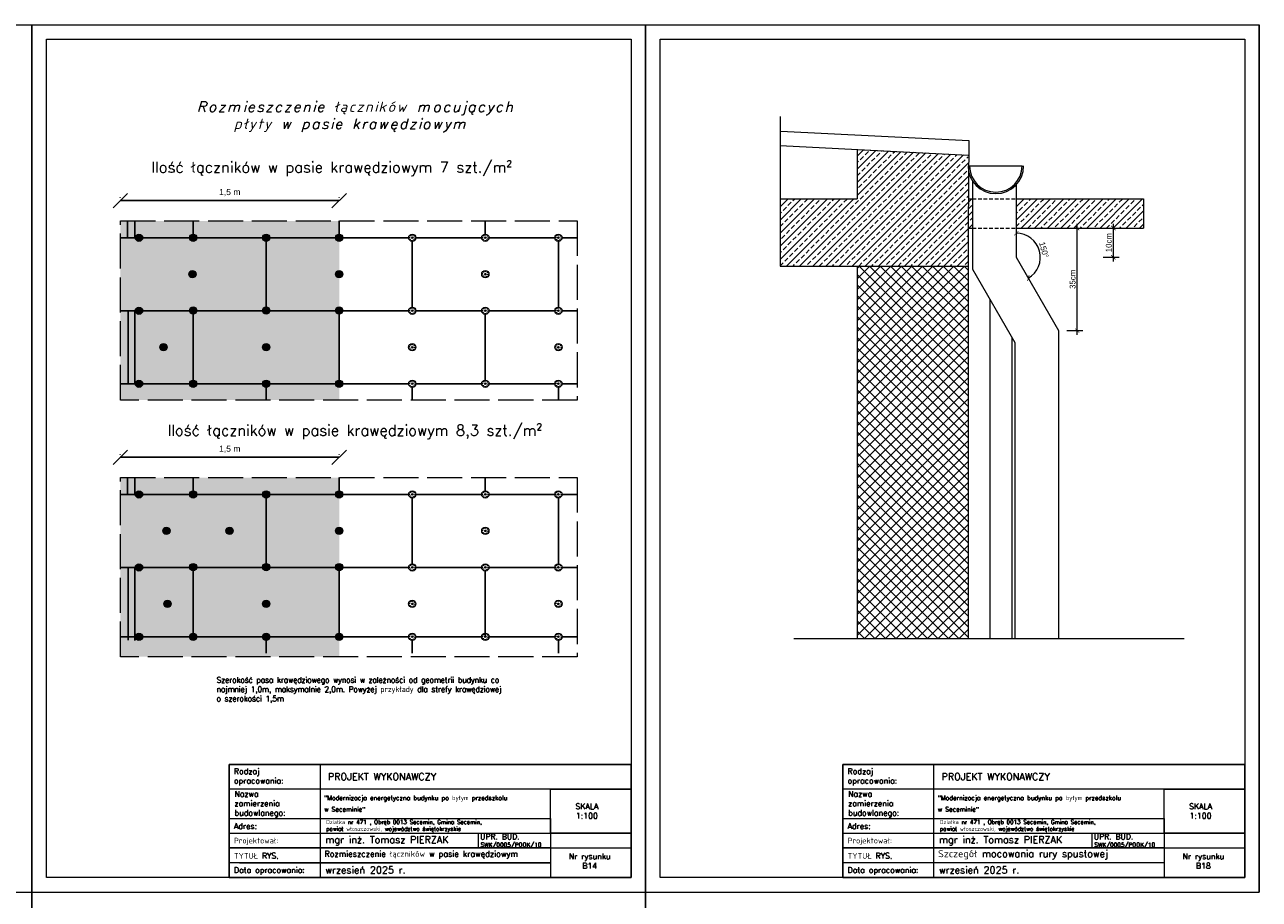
# Model space of a CAD drawing. Header units: millimetres. Extents: x 0 to 152651, y 46550 to 81081.
# Tile 109 of 109: x 148426 to 152651, y 78086 to 81081. Entities that reach past the tile are written whole.
import ezdxf

# ---------------------------------------------------------------- set-up
doc = ezdxf.new("R2010")
doc.units = ezdxf.units.MM
doc.linetypes.add('ACAD_ISO02W100', pattern=[15, 12, -3])
doc.linetypes.add('DASHED', pattern=[19.05, 12.7, -6.35])
for name, color, linetype, lineweight in [('cienka', 3, 'Continuous', 18), ('linia', 100, 'Continuous', 25), ('opisy', 4, 'Continuous', 18), ('przerywa', 100, 'ACAD_ISO02W100', 5)]:
    doc.layers.add(name, color=color, linetype=linetype, lineweight=lineweight)
doc.layers.add('DIMENSIONS', color=7, linetype='Continuous')
doc.styles.add('KASIA', font='romans.shx', dxfattribs={"height": 20})
doc.styles.get("Standard").update_dxf_attribs({"font": 'GOTHIC.TTF'})
doc.styles.add('tekst', font='segoeui.ttf', dxfattribs={"height": 20})
doc.styles.add('Times50', font='times.ttf', dxfattribs={"height": 60})
doc.linetypes.add('BATTING', pattern='A,0.00254,-2.54,[134,ltypeshp.shx,S=2.54,R=0,X=-2.54,Y=0],-5.08,[134,ltypeshp.shx,S=2.54,R=180,X=2.54,Y=0],-2.54', length=10.16254)
doc.dimstyles.new('Skala 20', dxfattribs={"dimtxt": 60, "dimasz": 50, "dimexe": 10, "dimexo": 80, "dimgap": 15, "dimtad": 1, "dimdec": 0, "dimrnd": 0.0095, "dimzin": 1, "dimtxsty": 'Times50', "dimblk": 'OBLIQUE', "dimcen": 50, "dimclrd": 256, "dimclre": 256, "dimclrt": 256, "dimadec": 0, "dimazin": 0, "dimtfac": 1, "dimtdec": 0, "dimtix": 1, "dimtmove": 0, "dimatfit": 3, "dimfxl": 1, "dimlwd": -1, "dimlwe": -1, "dimarcsym": 0})
doc.dimstyles.new('Tomek 10', dxfattribs={"dimtxt": 15, "dimasz": 15, "dimexe": 20, "dimexo": 0.625, "dimgap": 5, "dimtad": 1, "dimdec": 0, "dimtxsty": 'Standard', "dimblk": 'ARCHTICK', "dimcen": 2.5, "dimdle": 15, "dimclrd": 3, "dimclre": 3, "dimadec": 0, "dimazin": 0, "dimtfac": 1, "dimtdec": 0, "dimtmove": 2, "dimatfit": 3, "dimfxl": 35, "dimfxlon": 1, "dimlwd": 18, "dimlwe": 18, "dimarcsym": 0})
pattern_1 = [(45, (82198.88, 81691.145), (-22.45064, 22.45064), []), (45, (82221.332, 81691.145), (-22.45064, 22.45064), [15.875, -7.9375])]

# ---------------------------------------------------------------- blocks, each defined once
blk = doc.blocks.new('_Oblique')
at = {"color": 0, "linetype": 'ByBlock', "lineweight": -2}
blk.add_line((-0.5, -0.5), (0.5, 0.5), dxfattribs=at)
blk = doc.blocks.new('*D1077')
at = {"layer": 'Defpoints', "color": 0, "linetype": 'ByBlock', "transparency": 16777216}
for p in [(148753.4, 80478.8), (148753.4, 80409.5), (149502.4, 80409.5)]:
    blk.add_point(p, dxfattribs=at)
at = {"layer": 'DIMENSIONS', "linetype": 'ByBlock', "transparency": 16777216}
for p, q in [((148753.4, 80489.5), (148753.4, 80488.8)), ((149502.4, 80489.5), (149502.4, 80488.8)), ((149502.4, 80478.8), (148753.4, 80478.8))]:
    blk.add_line(p, q, dxfattribs=at)
at = {"layer": 'DIMENSIONS', "linetype": 'ByBlock', "transparency": 16777216, "xscale": 50, "yscale": 50, "zscale": 50, "rotation": 180}
blk.add_blockref('_Oblique', (148753.4, 80478.8), dxfattribs=at)
at = {"layer": 'DIMENSIONS', "linetype": 'ByBlock', "transparency": 16777216, "xscale": 50, "yscale": 50, "zscale": 50}
blk.add_blockref('_Oblique', (149502.4, 80478.8), dxfattribs=at)
at = {"layer": 'DIMENSIONS', "linetype": 'ByBlock', "transparency": 16777216, "insert": (149127.9, 80506.4), "char_height": 60, "attachment_point": 5, "style": 'Times50'}
blk.add_mtext('{\\fArial|b0|i0|c0|p34;\\H0.34883x;1,5 m}', dxfattribs=at)
blk = doc.blocks.new('*D1078')
at = {"layer": 'Defpoints', "color": 0, "linetype": 'ByBlock', "transparency": 16777216}
for p in [(148753.4, 79599.9), (148753.4, 79530.6), (149502.4, 79530.6)]:
    blk.add_point(p, dxfattribs=at)
at = {"layer": 'DIMENSIONS', "linetype": 'ByBlock', "transparency": 16777216}
for p, q in [((148753.4, 79610.6), (148753.4, 79609.9)), ((149502.4, 79599.9), (148753.4, 79599.9)), ((149502.4, 79610.6), (149502.4, 79609.9))]:
    blk.add_line(p, q, dxfattribs=at)
at = {"layer": 'DIMENSIONS', "linetype": 'ByBlock', "transparency": 16777216, "xscale": 50, "yscale": 50, "zscale": 50, "rotation": 180}
blk.add_blockref('_Oblique', (148753.4, 79599.9), dxfattribs=at)
at = {"layer": 'DIMENSIONS', "linetype": 'ByBlock', "transparency": 16777216, "xscale": 50, "yscale": 50, "zscale": 50}
blk.add_blockref('_Oblique', (149502.4, 79599.9), dxfattribs=at)
at = {"layer": 'DIMENSIONS', "linetype": 'ByBlock', "transparency": 16777216, "insert": (149127.9, 79627.5), "char_height": 60, "attachment_point": 5, "style": 'Times50'}
blk.add_mtext('{\\fArial|b0|i0|c0|p34;\\H0.34883x;1,5 m}', dxfattribs=at)
blk = doc.blocks.new('_ArchTick')
at = {"color": 0, "linetype": 'ByBlock', "const_width": 0.15}
blk.add_lwpolyline([(-0.5, -0.5), (0.5, 0.5)], dxfattribs=at)
blk = doc.blocks.new('*D1250')
at = {"layer": 'cienka', "color": 3, "lineweight": 18, "transparency": 16777216}
for p, q in [((152116.5, 80385), (152171.5, 80385)), ((152151.5, 80400), (152151.5, 80270)), ((152116.5, 80285), (152171.5, 80285))]:
    blk.add_line(p, q, dxfattribs=at)
at = {"layer": 'Defpoints', "color": 0, "transparency": 16777216}
for p in [(151819.4, 80385), (151819.4, 80285), (152151.5, 80285)]:
    blk.add_point(p, dxfattribs=at)
at = {"layer": 'cienka', "color": 3, "lineweight": 18, "transparency": 16777216, "xscale": 15, "yscale": 15, "zscale": 15}
for p, rotation in [((152151.5, 80385), 90), ((152151.5, 80285), 270)]:
    blk.add_blockref('_ArchTick', p, dxfattribs=dict(at, rotation=rotation))
at = {"layer": 'cienka', "color": 0, "lineweight": 20, "transparency": 16777216, "insert": (152136, 80335), "char_height": 20, "attachment_point": 5, "rotation": 90}
blk.add_mtext('10cm', dxfattribs=at)
blk = doc.blocks.new('*D1251')
at = {"layer": 'cienka', "color": 3, "lineweight": 18, "transparency": 16777216}
blk.add_arc((151819.4, 80285), 82.4, 300, 90, dxfattribs=at)
at = {"layer": 'Defpoints', "color": 0, "transparency": 16777216}
for p in [(151819.4, 80533.7), (151819.4, 80285), (151819.4, 80285), (151900.5, 80270.7), (151964.4, 80033.8)]:
    blk.add_point(p, dxfattribs=at)
at = {"layer": 'cienka', "color": 3, "lineweight": 18, "transparency": 16777216, "xscale": 15, "yscale": 15, "zscale": 15}
for p, rotation in [((151819.4, 80367.3), 180.0000000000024), ((151860.6, 80213.6), 209.9999999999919)]:
    blk.add_blockref('_ArchTick', p, dxfattribs=dict(at, rotation=rotation))
at = {"layer": 'cienka', "color": 0, "lineweight": 20, "transparency": 16777216, "insert": (151914, 80310.3), "char_height": 20, "attachment_point": 5, "rotation": 285}
blk.add_mtext('150°', dxfattribs=at)
blk = doc.blocks.new('*D1252')
at = {"layer": 'cienka', "color": 3, "lineweight": 18, "transparency": 16777216}
for p, q in [((151992.7, 80385), (152047.7, 80385)), ((152027.7, 80018.8), (152027.7, 80400)), ((151992.7, 80033.8), (152047.7, 80033.8))]:
    blk.add_line(p, q, dxfattribs=at)
at = {"layer": 'Defpoints', "color": 0, "transparency": 16777216}
for p in [(151964.4, 80385), (152027.7, 80385), (151964.4, 80033.8)]:
    blk.add_point(p, dxfattribs=at)
at = {"layer": 'cienka', "color": 3, "lineweight": 18, "transparency": 16777216, "xscale": 15, "yscale": 15, "zscale": 15}
for p, rotation in [((152027.7, 80385), 90), ((152027.7, 80033.8), 270)]:
    blk.add_blockref('_ArchTick', p, dxfattribs=dict(at, rotation=rotation))
at = {"layer": 'cienka', "color": 0, "lineweight": 20, "transparency": 16777216, "insert": (152012.2, 80209.4), "char_height": 20, "attachment_point": 5, "rotation": 90}
blk.add_mtext('35cm', dxfattribs=at)

msp = doc.modelspace()

# ---------------------------------------------------------------- hatches: boundary and pattern name
at = {"lineweight": 5}
for points in [[(149755.211, 80351.867, 1), (149749.684, 80351.867, 1)], [(150005.211, 80351.867, 1), (149999.684, 80351.867, 1)], [(150255.211, 80351.867, 1), (150249.684, 80351.867, 1)], [(150005.211, 80226.867, 1), (149999.684, 80226.867, 1)], [(149755.211, 80101.867, 1), (149749.684, 80101.867, 1)], [(150005.211, 80101.867, 1), (149999.684, 80101.867, 1)], [(150255.211, 80101.867, 1), (150249.684, 80101.867, 1)], [(149755.211, 79976.867, 1), (149749.684, 79976.867, 1)], [(150255.211, 79976.867, 1), (150249.684, 79976.867, 1)], [(149755.211, 79851.867, 1), (149749.684, 79851.867, 1)], [(150005.211, 79851.867, 1), (149999.684, 79851.867, 1)], [(150255.211, 79851.867, 1), (150249.684, 79851.867, 1)], [(149755.211, 79473.008, 1), (149749.684, 79473.008, 1)], [(150005.211, 79473.008, 1), (149999.684, 79473.008, 1)], [(150255.211, 79473.008, 1), (150249.684, 79473.008, 1)], [(150005.211, 79348.008, 1), (149999.684, 79348.008, 1)], [(149755.211, 79223.008, 1), (149749.684, 79223.008, 1)], [(150005.211, 79223.008, 1), (149999.684, 79223.008, 1)], [(150255.211, 79223.008, 1), (150249.684, 79223.008, 1)], [(149755.211, 79098.008, 1), (149749.684, 79098.008, 1)], [(150255.211, 79098.008, 1), (150249.684, 79098.008, 1)], [(149755.211, 78985.508, 1), (149749.684, 78985.508, 1)], [(150005.211, 78985.508, 1), (149999.684, 78985.508, 1)], [(150255.211, 78985.508, 1), (150249.684, 78985.508, 1)]]:
    msp.add_hatch(color=256, dxfattribs=at).paths.add_polyline_path(points)
at = {"layer": 'cienka', "lineweight": 9, "true_color": 0x000000}
h = msp.add_hatch(dxfattribs=at)
h.set_pattern_fill('ANSI33', color=18, scale=5)
h.set_pattern_definition(pattern_1)
h.paths.add_polyline_path([(151274.439, 80484.96), (151011.082, 80484.96), (151011.136, 80254.96), (151654.439, 80254.96), (151654.439, 80384.96), (151654.439, 80634.96), (151275.387, 80653.913)])
h = msp.add_hatch(dxfattribs=at)
h.set_pattern_fill('ANSI33', color=18, scale=5)
h.set_pattern_definition(pattern_1)
h.paths.add_polyline_path([(151669.439, 80484.96), (151654.439, 80484.96), (151654.439, 80384.96), (151669.439, 80384.96)])
h.paths.add_polyline_path([(152254.439, 80484.96), (151819.439, 80484.96), (151819.439, 80384.96), (152254.439, 80384.96)])
h = msp.add_hatch(dxfattribs=at)
h.set_pattern_fill('ANSI37', color=18, scale=8)
h.set_pattern_definition([(45, (81990.305, 81691.145), (-17.960512, 17.960512), []), (135, (81990.305, 81691.145), (-17.960512, -17.960512), [])])
h.paths.add_polyline_path([(151654.439, 80254.96), (151274.439, 80254.96), (151274.439, 78979.464), (151654.439, 78979.464)])
at = {"layer": 'linia', "linetype": 'ByBlock', "lineweight": 20}
h = msp.add_hatch(dxfattribs=at)
h.set_pattern_fill('DOTS', color=256, scale=5, style=0)
h.set_pattern_definition([(0, (177136.5064, 69710.076), (3.96875, 7.9375), [0, -7.9375])])
h.paths.add_polyline_path([(148753.441, 80409.452), (149502.548, 80409.452), (149502.548, 79796.589), (148753.441, 79796.589)])
at = {"layer": 'linia', "linetype": 'ByBlock'}
h = msp.add_hatch(color=256, dxfattribs=at)
edge = h.paths.add_edge_path()
edge.add_arc((148817.233, 80351.867), 12.5, 0, 360)
h = msp.add_hatch(color=256, dxfattribs=at)
edge = h.paths.add_edge_path()
edge.add_arc((149002.448, 80351.867), 12.5, 0, 360)
h = msp.add_hatch(color=256, dxfattribs=at)
edge = h.paths.add_edge_path()
edge.add_arc((149252.448, 80351.867), 12.5, 0, 360)
h = msp.add_hatch(color=256, dxfattribs=at)
edge = h.paths.add_edge_path()
edge.add_arc((149502.448, 80351.867), 12.5, 0, 360)
h = msp.add_hatch(color=256, dxfattribs=at)
edge = h.paths.add_edge_path()
edge.add_arc((149000.032, 80226.867), 12.5, 0, 360)
h = msp.add_hatch(color=256, dxfattribs=at)
edge = h.paths.add_edge_path()
edge.add_arc((149502.448, 80226.867), 12.5, 0, 360)
h = msp.add_hatch(color=256, dxfattribs=at)
edge = h.paths.add_edge_path()
edge.add_arc((148817.233, 80101.867), 12.5, 0, 360)
h = msp.add_hatch(color=256, dxfattribs=at)
edge = h.paths.add_edge_path()
edge.add_arc((149002.495, 80102.956), 12.5, 0, 360)
h = msp.add_hatch(color=256, dxfattribs=at)
edge = h.paths.add_edge_path()
edge.add_arc((149252.495, 80102.956), 12.5, 0, 360)
h = msp.add_hatch(color=256, dxfattribs=at)
edge = h.paths.add_edge_path()
edge.add_arc((149502.495, 80102.956), 12.5, 0, 360)
h = msp.add_hatch(color=256, dxfattribs=at)
edge = h.paths.add_edge_path()
edge.add_arc((148901.376, 79976.867), 12.5, 0, 360)
h = msp.add_hatch(color=256, dxfattribs=at)
edge = h.paths.add_edge_path()
edge.add_arc((149252.448, 79976.867), 12.5, 0, 360)
h = msp.add_hatch(color=256, dxfattribs=at)
edge = h.paths.add_edge_path()
edge.add_arc((148817.233, 79851.867), 12.5, 0, 360)
h = msp.add_hatch(color=256, dxfattribs=at)
edge = h.paths.add_edge_path()
edge.add_arc((149002.448, 79851.867), 12.5, 0, 360)
h = msp.add_hatch(color=256, dxfattribs=at)
edge = h.paths.add_edge_path()
edge.add_arc((149252.448, 79851.867), 12.5, 0, 360)
h = msp.add_hatch(color=256, dxfattribs=at)
edge = h.paths.add_edge_path()
edge.add_arc((149502.448, 79851.867), 12.5, 0, 360)
at = {"layer": 'linia', "linetype": 'ByBlock', "lineweight": 20}
h = msp.add_hatch(dxfattribs=at)
h.set_pattern_fill('DOTS', color=256, scale=5, style=0)
h.set_pattern_definition([(0, (177136.5064, 68831.217), (3.96875, 7.9375), [0, -7.9375])])
h.paths.add_polyline_path([(148753.441, 79530.593), (149502.548, 79530.593), (149502.548, 78917.73), (148753.441, 78917.73)])
at = {"layer": 'linia', "linetype": 'ByBlock'}
h = msp.add_hatch(color=256, dxfattribs=at)
edge = h.paths.add_edge_path()
edge.add_arc((148817.233, 79473.008), 12.5, 0, 360)
h = msp.add_hatch(color=256, dxfattribs=at)
edge = h.paths.add_edge_path()
edge.add_arc((149002.448, 79473.008), 12.5, 0, 360)
h = msp.add_hatch(color=256, dxfattribs=at)
edge = h.paths.add_edge_path()
edge.add_arc((149252.448, 79473.008), 12.5, 0, 360)
h = msp.add_hatch(color=256, dxfattribs=at)
edge = h.paths.add_edge_path()
edge.add_arc((149502.448, 79473.008), 12.5, 0, 360)
h = msp.add_hatch(color=256, dxfattribs=at)
edge = h.paths.add_edge_path()
edge.add_arc((148911.041, 79348.008), 12.5, 0, 360)
h = msp.add_hatch(color=256, dxfattribs=at)
edge = h.paths.add_edge_path()
edge.add_arc((149127.448, 79348.008), 12.5, 0, 360)
h = msp.add_hatch(color=256, dxfattribs=at)
edge = h.paths.add_edge_path()
edge.add_arc((149502.448, 79348.008), 12.5, 0, 360)
h = msp.add_hatch(color=256, dxfattribs=at)
edge = h.paths.add_edge_path()
edge.add_arc((148817.233, 79223.008), 12.5, 0, 360)
h = msp.add_hatch(color=256, dxfattribs=at)
edge = h.paths.add_edge_path()
edge.add_arc((149002.495, 79224.097), 12.5, 0, 360)
h = msp.add_hatch(color=256, dxfattribs=at)
edge = h.paths.add_edge_path()
edge.add_arc((149252.495, 79224.097), 12.5, 0, 360)
h = msp.add_hatch(color=256, dxfattribs=at)
edge = h.paths.add_edge_path()
edge.add_arc((149502.495, 79224.097), 12.5, 0, 360)
h = msp.add_hatch(color=256, dxfattribs=at)
edge = h.paths.add_edge_path()
edge.add_arc((148914.725, 79098.008), 12.5, 0, 360)
h = msp.add_hatch(color=256, dxfattribs=at)
edge = h.paths.add_edge_path()
edge.add_arc((149252.448, 79098.008), 12.5, 0, 360)
h = msp.add_hatch(color=256, dxfattribs=at)
edge = h.paths.add_edge_path()
edge.add_arc((148817.233, 78985.508), 12.5, 0, 360)
h = msp.add_hatch(color=256, dxfattribs=at)
edge = h.paths.add_edge_path()
edge.add_arc((149002.448, 78985.508), 12.5, 0, 360)
h = msp.add_hatch(color=256, dxfattribs=at)
edge = h.paths.add_edge_path()
edge.add_arc((149252.448, 78985.508), 12.5, 0, 360)
h = msp.add_hatch(color=256, dxfattribs=at)
edge = h.paths.add_edge_path()
edge.add_arc((149502.448, 78985.508), 12.5, 0, 360)

# ---------------------------------------------------------------- linework, layer by layer
at = {"lineweight": 5}
for centre, radius in [((148817.233, 80351.867), 12.5), ((149002.448, 80351.867), 12.5), ((149252.448, 80351.867), 12.5), ((149502.448, 80351.867), 12.5), ((149752.448, 80351.867), 12.5), ((149746.12, 80359.735), 1.269), ((149753.537, 80361.904), 1.269), ((150002.448, 80351.867), 12.5), ((149996.12, 80359.735), 1.269), ((150003.537, 80361.904), 1.269), ((150252.448, 80351.867), 12.5), ((150246.12, 80359.735), 1.269), ((150253.537, 80361.904), 1.269), ((149742.41, 80352.956), 1.269), ((149744.58, 80345.54), 1.269), ((149752.448, 80351.867), 2.764), ((149751.358, 80341.83), 1.269), ((149758.775, 80344), 1.269), ((149760.315, 80358.194), 1.269), ((149762.485, 80350.778), 1.269), ((149992.41, 80352.956), 1.269), ((149994.58, 80345.54), 1.269), ((150002.448, 80351.867), 2.764), ((150001.358, 80341.83), 1.269), ((150008.775, 80344), 1.269), ((150010.315, 80358.194), 1.269), ((150012.485, 80350.778), 1.269), ((150242.41, 80352.956), 1.269), ((150244.58, 80345.54), 1.269), ((150252.448, 80351.867), 2.764), ((150251.358, 80341.83), 1.269), ((150258.775, 80344), 1.269), ((150260.315, 80358.194), 1.269), ((150262.485, 80350.778), 1.269), ((149000.032, 80226.867), 12.5), ((149502.448, 80226.867), 12.5), ((150002.448, 80226.867), 12.5), ((149996.12, 80234.735), 1.269), ((150003.537, 80236.904), 1.269), ((150010.315, 80233.194), 1.269), ((149992.41, 80227.956), 1.269), ((149994.58, 80220.54), 1.269), ((150002.448, 80226.867), 2.764), ((150001.358, 80216.83), 1.269), ((150008.775, 80219), 1.269), ((150012.485, 80225.778), 1.269), ((148817.233, 80101.867), 12.5), ((149002.495, 80102.956), 12.5), ((149252.495, 80102.956), 12.5), ((149502.495, 80102.956), 12.5), ((149752.448, 80101.867), 12.5), ((149746.12, 80109.735), 1.269), ((149753.537, 80111.904), 1.269), ((149760.315, 80108.194), 1.269), ((150002.448, 80101.867), 12.5), ((149996.12, 80109.735), 1.269), ((150003.537, 80111.904), 1.269), ((150010.315, 80108.194), 1.269), ((150252.448, 80101.867), 12.5), ((150246.12, 80109.735), 1.269), ((150253.537, 80111.904), 1.269), ((150260.315, 80108.194), 1.269), ((149742.41, 80102.956), 1.269), ((149744.58, 80095.54), 1.269), ((149752.448, 80101.867), 2.764), ((149751.358, 80091.83), 1.269), ((149758.775, 80094), 1.269), ((149762.485, 80100.778), 1.269), ((149992.41, 80102.956), 1.269), ((149994.58, 80095.54), 1.269), ((150002.448, 80101.867), 2.764), ((150001.358, 80091.83), 1.269), ((150008.775, 80094), 1.269), ((150012.485, 80100.778), 1.269), ((150242.41, 80102.956), 1.269), ((150244.58, 80095.54), 1.269), ((150252.448, 80101.867), 2.764), ((150251.358, 80091.83), 1.269), ((150258.775, 80094), 1.269), ((150262.485, 80100.778), 1.269), ((148901.376, 79976.867), 12.5), ((149252.448, 79976.867), 12.5), ((149752.448, 79976.867), 12.5), ((149746.12, 79984.735), 1.269), ((149752.448, 79976.867), 2.764), ((149753.537, 79986.904), 1.269), ((149760.315, 79983.194), 1.269), ((150252.448, 79976.867), 12.5), ((150246.12, 79984.735), 1.269), ((150252.448, 79976.867), 2.764), ((150253.537, 79986.904), 1.269), ((150260.315, 79983.194), 1.269), ((149742.41, 79977.956), 1.269), ((149744.58, 79970.54), 1.269), ((149751.358, 79966.83), 1.269), ((149758.775, 79969), 1.269), ((149762.485, 79975.778), 1.269), ((150242.41, 79977.956), 1.269), ((150244.58, 79970.54), 1.269), ((150251.358, 79966.83), 1.269), ((150258.775, 79969), 1.269), ((150262.485, 79975.778), 1.269), ((148817.233, 79851.867), 12.5), ((149002.448, 79851.867), 12.5), ((149252.448, 79851.867), 12.5), ((149502.448, 79851.867), 12.5), ((149752.448, 79851.867), 12.5), ((149742.41, 79852.956), 1.269), ((149746.12, 79859.735), 1.269), ((149752.448, 79851.867), 2.764), ((149753.537, 79861.904), 1.269), ((149760.315, 79858.194), 1.269), ((150002.448, 79851.867), 12.5), ((149992.41, 79852.956), 1.269), ((149996.12, 79859.735), 1.269), ((150002.448, 79851.867), 2.764), ((150003.537, 79861.904), 1.269), ((150010.315, 79858.194), 1.269), ((150252.448, 79851.867), 12.5), ((150242.41, 79852.956), 1.269), ((150246.12, 79859.735), 1.269), ((150252.448, 79851.867), 2.764), ((150253.537, 79861.904), 1.269), ((150260.315, 79858.194), 1.269), ((149744.58, 79845.54), 1.269), ((149751.358, 79841.83), 1.269), ((149758.775, 79844), 1.269), ((149762.485, 79850.778), 1.269), ((149994.58, 79845.54), 1.269), ((150001.358, 79841.83), 1.269), ((150008.775, 79844), 1.269), ((150012.485, 79850.778), 1.269), ((150244.58, 79845.54), 1.269), ((150251.358, 79841.83), 1.269), ((150258.775, 79844), 1.269), ((150262.485, 79850.778), 1.269), ((148817.233, 79473.008), 12.5), ((149002.448, 79473.008), 12.5), ((149252.448, 79473.008), 12.5), ((149502.448, 79473.008), 12.5), ((149752.448, 79473.008), 12.5), ((149742.41, 79474.097), 1.269), ((149746.12, 79480.876), 1.269), ((149752.448, 79473.008), 2.764), ((149753.537, 79483.045), 1.269), ((149760.315, 79479.335), 1.269), ((149762.485, 79471.919), 1.269), ((150002.448, 79473.008), 12.5), ((149992.41, 79474.097), 1.269), ((149996.12, 79480.876), 1.269), ((150002.448, 79473.008), 2.764), ((150003.537, 79483.045), 1.269), ((150010.315, 79479.335), 1.269), ((150012.485, 79471.919), 1.269), ((150252.448, 79473.008), 12.5), ((150242.41, 79474.097), 1.269), ((150246.12, 79480.876), 1.269), ((150252.448, 79473.008), 2.764), ((150253.537, 79483.045), 1.269), ((150260.315, 79479.335), 1.269), ((150262.485, 79471.919), 1.269), ((149744.58, 79466.681), 1.269), ((149751.358, 79462.971), 1.269), ((149758.775, 79465.141), 1.269), ((149994.58, 79466.681), 1.269), ((150001.358, 79462.971), 1.269), ((150008.775, 79465.141), 1.269), ((150244.58, 79466.681), 1.269), ((150251.358, 79462.971), 1.269), ((150258.775, 79465.141), 1.269), ((148911.041, 79348.008), 12.5), ((149127.448, 79348.008), 12.5), ((149502.448, 79348.008), 12.5), ((150002.448, 79348.008), 12.5), ((149992.41, 79349.097), 1.269), ((149996.12, 79355.876), 1.269), ((150002.448, 79348.008), 2.764), ((150003.537, 79358.045), 1.269), ((150010.315, 79354.335), 1.269), ((150012.485, 79346.919), 1.269), ((149994.58, 79341.681), 1.269), ((150001.358, 79337.971), 1.269), ((150008.775, 79340.141), 1.269), ((148817.233, 79223.008), 12.5), ((149002.495, 79224.097), 12.5), ((149252.495, 79224.097), 12.5), ((149502.495, 79224.097), 12.5), ((149752.448, 79223.008), 12.5), ((149742.41, 79224.097), 1.269), ((149746.12, 79230.876), 1.269), ((149752.448, 79223.008), 2.764), ((149753.537, 79233.045), 1.269), ((149760.315, 79229.335), 1.269), ((149762.485, 79221.919), 1.269), ((150002.448, 79223.008), 12.5), ((149992.41, 79224.097), 1.269), ((149996.12, 79230.876), 1.269), ((150002.448, 79223.008), 2.764), ((150003.537, 79233.045), 1.269), ((150010.315, 79229.335), 1.269), ((150012.485, 79221.919), 1.269), ((150252.448, 79223.008), 12.5), ((150242.41, 79224.097), 1.269), ((150246.12, 79230.876), 1.269), ((150252.448, 79223.008), 2.764), ((150253.537, 79233.045), 1.269), ((150260.315, 79229.335), 1.269), ((150262.485, 79221.919), 1.269), ((149744.58, 79216.681), 1.269), ((149751.358, 79212.971), 1.269), ((149758.775, 79215.141), 1.269), ((149994.58, 79216.681), 1.269), ((150001.358, 79212.971), 1.269), ((150008.775, 79215.141), 1.269), ((150244.58, 79216.681), 1.269), ((150251.358, 79212.971), 1.269), ((150258.775, 79215.141), 1.269), ((148914.725, 79098.008), 12.5), ((149252.448, 79098.008), 12.5), ((149752.448, 79098.008), 12.5), ((149742.41, 79099.097), 1.269), ((149744.58, 79091.681), 1.269), ((149746.12, 79105.876), 1.269), ((149752.448, 79098.008), 2.764), ((149753.537, 79108.045), 1.269), ((149760.315, 79104.335), 1.269), ((149762.485, 79096.919), 1.269), ((150252.448, 79098.008), 12.5), ((150242.41, 79099.097), 1.269), ((150244.58, 79091.681), 1.269), ((150246.12, 79105.876), 1.269), ((150252.448, 79098.008), 2.764), ((150253.537, 79108.045), 1.269), ((150260.315, 79104.335), 1.269), ((150262.485, 79096.919), 1.269), ((149751.358, 79087.971), 1.269), ((149758.775, 79090.141), 1.269), ((150251.358, 79087.971), 1.269), ((150258.775, 79090.141), 1.269), ((148817.233, 78985.508), 12.5), ((149002.448, 78985.508), 12.5), ((149252.448, 78985.508), 12.5), ((149502.448, 78985.508), 12.5), ((149752.448, 78985.508), 12.5), ((149742.41, 78986.597), 1.269), ((149744.58, 78979.181), 1.269), ((149746.12, 78993.376), 1.269), ((149752.448, 78985.508), 2.764), ((149751.358, 78975.471), 1.269), ((149753.537, 78995.545), 1.269), ((149758.775, 78977.641), 1.269), ((149760.315, 78991.835), 1.269), ((149762.485, 78984.419), 1.269), ((150002.448, 78985.508), 12.5), ((149992.41, 78986.597), 1.269), ((149994.58, 78979.181), 1.269), ((149996.12, 78993.376), 1.269), ((150002.448, 78985.508), 2.764), ((150001.358, 78975.471), 1.269), ((150003.537, 78995.545), 1.269), ((150008.775, 78977.641), 1.269), ((150010.315, 78991.835), 1.269), ((150012.485, 78984.419), 1.269), ((150252.448, 78985.508), 12.5), ((150242.41, 78986.597), 1.269), ((150244.58, 78979.181), 1.269), ((150246.12, 78993.376), 1.269), ((150252.448, 78985.508), 2.764), ((150251.358, 78975.471), 1.269), ((150253.537, 78995.545), 1.269), ((150258.775, 78977.641), 1.269), ((150260.315, 78991.835), 1.269), ((150262.485, 78984.419), 1.269)]:
    msp.add_circle(centre, radius, dxfattribs=at)
at = {"layer": 'cienka'}
for p, q in [((146351.116, 81081.419), (148451.116, 81081.419)), ((148451.116, 81081.419), (148451.116, 78111.419)), ((148451.116, 78111.419), (148451.116, 81081.419)), ((148451.116, 81081.419), (150551.116, 81081.419)), ((148451.116, 78111.419), (148451.116, 81081.419)), ((150551.116, 81081.419), (150551.116, 78111.419)), ((150551.116, 78111.419), (150551.116, 81081.419)), ((148501.116, 78161.419), (148501.116, 81031.419)), ((148501.116, 81031.419), (150501.116, 81031.419)), ((148501.116, 78161.419), (148501.116, 81031.419)), ((150501.116, 81031.419), (150501.116, 78161.419)), ((149978.095, 78313.166), (149978.095, 78262.817)), ((150189.116, 78262.185), (150501.116, 78262.185)), ((150501.116, 78161.419), (148501.116, 78161.419)), ((146351.116, 78111.419), (148451.116, 78111.419)), ((146351.116, 78111.419), (148451.116, 78111.419)), ((148451.116, 78111.419), (148451.116, 75141.419)), ((148451.116, 75141.419), (148451.116, 78111.419)), ((148451.116, 78111.419), (150551.116, 78111.419)), ((148451.116, 78111.419), (150551.116, 78111.419)), ((148451.116, 75141.419), (148451.116, 78111.419)), ((150551.116, 78111.419), (150551.116, 75141.419)), ((150551.116, 75141.419), (150551.116, 78111.419))]:
    msp.add_line(p, q, dxfattribs=at)
at = {"layer": 'cienka', "color": 18, "true_color": 0x000000}
for p, q in [((150551.116, 81081.419), (152651.116, 81081.419)), ((150551.116, 78111.419), (150551.116, 81081.419)), ((152651.116, 81081.419), (152651.116, 78111.419)), ((152651.116, 78111.419), (152651.116, 81081.419)), ((150601.116, 81031.419), (152601.116, 81031.419)), ((150601.116, 78161.419), (150601.116, 81031.419)), ((152601.116, 81031.419), (152601.116, 78161.419)), ((152078.095, 78313.166), (152078.095, 78262.817)), ((152289.116, 78262.185), (152601.116, 78262.185)), ((152601.116, 78161.419), (150601.116, 78161.419)), ((150551.116, 78111.419), (152651.116, 78111.419))]:
    msp.add_line(p, q, dxfattribs=at)
at = {"layer": 'cienka', "color": 18, "lineweight": 9, "true_color": 0x000000}
for p, q in [((151011.017, 80767.132), (151011.136, 80254.96)), ((151013.513, 80717.069), (151656.936, 80684.898)), ((151011.017, 80667.132), (151654.439, 80634.96)), ((151656.936, 80684.898), (151654.439, 80384.96)), ((151274.439, 80653.96), (151274.439, 80484.96)), ((151274.439, 80653.96), (151654.439, 80634.96)), ((151011.136, 80484.96), (151274.439, 80484.96)), ((151654.439, 80484.96), (151669.439, 80484.96)), ((151819.439, 80484.96), (152254.439, 80484.96)), ((152254.439, 80484.96), (152254.439, 80384.96)), ((151654.439, 80384.96), (151654.439, 78979.464)), ((151654.439, 80384.96), (151669.439, 80384.96)), ((151819.439, 80384.96), (152254.439, 80384.96)), ((151011.136, 80254.96), (151654.439, 80254.96)), ((151274.439, 80254.96), (151274.439, 78979.464))]:
    msp.add_line(p, q, dxfattribs=at)
at = {"layer": 'cienka', "color": 18, "lineweight": 20, "true_color": 0x000000}
for p, q in [((151659.439, 80597.93), (151839.439, 80597.93)), ((151669.439, 80546.695), (151669.439, 80244.768)), ((151819.439, 80533.704), (151819.439, 80284.96)), ((151819.439, 80284.96), (151964.439, 80033.813)), ((151669.439, 80244.768), (151814.439, 79993.621)), ((151964.439, 80033.813), (151964.439, 78979.464)), ((151804.439, 80010.941), (151804.439, 78979.464)), ((151814.439, 79993.621), (151814.439, 78979.464)), ((151058.191, 78979.464), (152393.977, 78979.464))]:
    msp.add_line(p, q, dxfattribs=at)
at = {"layer": 'cienka', "color": 18, "linetype": 'DASHED', "lineweight": 20, "true_color": 0x000000}
for p, q in [((151669.439, 80484.96), (151819.439, 80484.96)), ((151669.439, 80384.96), (151819.439, 80384.96))]:
    msp.add_line(p, q, dxfattribs=at)
at = {"layer": 'cienka', "color": 18, "linetype": 'BATTING', "lineweight": 9, "ltscale": 7.5, "true_color": 0x000000}
msp.add_line((151729.439, 80140.845), (151729.439, 78979.464), dxfattribs=at)
at = {"layer": 'cienka', "color": 18, "lineweight": 20, "true_color": 0x000000}
for radius in [95, 90]:
    msp.add_arc((151749.439, 80597.93), radius, 180, 0, dxfattribs=at)
at = {"layer": 'linia', "linetype": 'BATTING', "ltscale": 2.4}
for p, q in [((148778.498, 80406.439), (148778.498, 80353.875)), ((148780.038, 80099.135), (148780.038, 79853.233)), ((148778.498, 79527.58), (148778.498, 79475.017)), ((148780.038, 79220.276), (148780.038, 78974.374))]:
    msp.add_line(p, q, dxfattribs=at)
at = {"layer": 'linia'}
for p, q in [((148803.441, 80409.452), (148803.441, 80351.867)), ((149002.448, 80364.367), (149002.448, 80409.452)), ((149502.448, 80364.367), (149502.448, 80409.452)), ((150002.448, 80364.367), (150002.448, 80409.452)), ((148753.441, 80351.867), (148989.948, 80351.867)), ((149014.948, 80351.867), (149239.948, 80351.867)), ((149252.448, 80339.367), (149252.448, 80114.367)), ((149264.948, 80351.867), (149489.948, 80351.867)), ((149514.948, 80351.867), (149739.948, 80351.867)), ((149752.448, 80339.367), (149752.448, 80114.367)), ((149764.948, 80351.867), (149989.948, 80351.867)), ((150014.948, 80351.867), (150239.948, 80351.867)), ((150252.448, 80339.367), (150252.448, 80114.367)), ((150264.948, 80351.867), (150316.969, 80351.867)), ((148753.441, 80101.867), (148989.948, 80101.867)), ((148803.441, 80101.867), (148803.441, 79851.867)), ((149002.448, 80089.367), (149002.448, 79864.367)), ((149014.948, 80101.867), (149239.948, 80101.867)), ((149264.948, 80101.867), (149489.948, 80101.867)), ((149502.448, 80089.367), (149502.448, 79864.367)), ((149514.948, 80101.867), (149739.948, 80101.867)), ((149764.948, 80101.867), (149989.948, 80101.867)), ((150002.448, 80089.367), (150002.448, 79864.367)), ((150014.948, 80101.867), (150239.948, 80101.867)), ((150264.948, 80101.867), (150316.969, 80101.867)), ((148753.441, 79851.867), (148989.948, 79851.867)), ((149014.948, 79851.867), (149239.948, 79851.867)), ((149252.448, 79839.367), (149252.448, 79796.158)), ((149264.948, 79851.867), (149489.948, 79851.867)), ((149514.948, 79851.867), (149739.948, 79851.867)), ((149752.448, 79839.367), (149752.448, 79796.158)), ((149764.948, 79851.867), (149989.948, 79851.867)), ((150014.948, 79851.867), (150239.948, 79851.867)), ((150252.448, 79839.367), (150252.448, 79796.158)), ((150264.948, 79851.867), (150316.969, 79851.867)), ((148803.441, 79530.593), (148803.441, 79473.008)), ((149002.448, 79485.508), (149002.448, 79530.593)), ((149502.448, 79485.508), (149502.448, 79530.593)), ((150002.448, 79485.508), (150002.448, 79530.593)), ((148753.441, 79473.008), (148989.948, 79473.008)), ((149014.948, 79473.008), (149239.948, 79473.008)), ((149264.948, 79473.008), (149489.948, 79473.008)), ((149514.948, 79473.008), (149739.948, 79473.008)), ((149764.948, 79473.008), (149989.948, 79473.008)), ((150014.948, 79473.008), (150239.948, 79473.008)), ((150264.948, 79473.008), (150316.969, 79473.008)), ((149252.448, 79460.508), (149252.448, 79235.508)), ((149752.448, 79460.508), (149752.448, 79235.508)), ((150252.448, 79460.508), (150252.448, 79235.508)), ((148753.441, 79223.008), (148989.948, 79223.008)), ((148803.441, 79223.008), (148803.441, 78973.008)), ((149014.948, 79223.008), (149239.948, 79223.008)), ((149264.948, 79223.008), (149489.948, 79223.008)), ((149514.948, 79223.008), (149739.948, 79223.008)), ((149764.948, 79223.008), (149989.948, 79223.008)), ((150014.948, 79223.008), (150239.948, 79223.008)), ((150264.948, 79223.008), (150316.969, 79223.008)), ((149002.448, 79210.508), (149002.448, 78985.508)), ((149502.448, 79210.508), (149502.448, 78985.508)), ((150002.448, 79210.508), (150002.448, 78985.508)), ((148753.441, 78985.508), (148989.948, 78985.508)), ((149014.948, 78985.508), (149239.948, 78985.508)), ((149252.448, 78973.008), (149252.448, 78929.799)), ((149264.948, 78985.508), (149489.948, 78985.508)), ((149514.948, 78985.508), (149739.948, 78985.508)), ((149752.448, 78973.008), (149752.448, 78929.799)), ((149764.948, 78985.508), (149989.948, 78985.508)), ((150014.948, 78985.508), (150239.948, 78985.508)), ((150252.448, 78973.008), (150252.448, 78929.799)), ((150264.948, 78985.508), (150316.969, 78985.508))]:
    msp.add_line(p, q, dxfattribs=at)
at = {"layer": 'opisy', "color": 18, "true_color": 0x000000}
msp.add_line((152325.116, 78211.785), (152325.116, 78161.419), dxfattribs=at)
at = {"layer": 'opisy', "linetype": 'Continuous', "lineweight": 0, "flags": 128}
for points in [[(149125.407, 78161.419), (149125.407, 78547.717), (149436.696, 78547.683), (149436.696, 78161.385)], [(150225.116, 78463.717), (150501.116, 78463.717), (150501.116, 78312.534), (150225.116, 78312.534)]]:
    msp.add_lwpolyline(points, close=True, dxfattribs=at)
for points in [[(149125.407, 78547.7), (150501.116, 78547.7), (150501.116, 78463.717), (149125.407, 78463.717)], [(150165.116, 78547.7), (150501.116, 78547.7)], [(149125.407, 78362.934), (150225.116, 78362.934), (150225.116, 78211.785), (149125.407, 78211.785)], [(149125.407, 78312.534), (150225.116, 78312.534), (150225.116, 78262.185), (149125.407, 78262.185)], [(150165.116, 78312.534), (150501.116, 78312.534)], [(149125.407, 78262.185), (150225.116, 78262.185), (150225.116, 78211.802), (149125.407, 78211.802)], [(149161.407, 78211.802), (150225.116, 78211.802), (150225.116, 78161.419), (149161.407, 78161.419)]]:
    msp.add_lwpolyline(points, dxfattribs=at)
at = {"layer": 'opisy', "lineweight": 25}
msp.add_lwpolyline([(149125.407, 78547.7), (150501.116, 78547.7), (150501.116, 78161.419), (149125.407, 78161.419)], close=True, dxfattribs=at)
at = {"layer": 'opisy', "color": 18, "linetype": 'Continuous', "lineweight": 0, "true_color": 0x000000, "flags": 128}
for points in [[(151225.407, 78161.419), (151225.407, 78547.717), (151536.696, 78547.683), (151536.696, 78161.385)], [(152325.116, 78463.717), (152601.116, 78463.717), (152601.116, 78312.534), (152325.116, 78312.534)]]:
    msp.add_lwpolyline(points, close=True, dxfattribs=at)
for points in [[(151225.407, 78547.7), (152601.116, 78547.7), (152601.116, 78463.717), (151225.407, 78463.717)], [(152265.116, 78547.7), (152601.116, 78547.7)], [(151225.407, 78362.934), (152325.116, 78362.934), (152325.116, 78211.785), (151225.407, 78211.785)], [(151225.407, 78312.534), (152325.116, 78312.534), (152325.116, 78262.185), (151225.407, 78262.185)], [(152265.116, 78312.534), (152601.116, 78312.534)], [(151225.407, 78262.185), (152325.116, 78262.185), (152325.116, 78211.802), (151225.407, 78211.802)]]:
    msp.add_lwpolyline(points, dxfattribs=at)
at = {"layer": 'opisy', "color": 18, "lineweight": 25, "true_color": 0x000000}
msp.add_lwpolyline([(151225.407, 78547.7), (152601.116, 78547.7), (152601.116, 78161.419), (151225.407, 78161.419)], close=True, dxfattribs=at)
at = {"layer": 'przerywa', "ltscale": 10}
for points in [[(148753.441, 80409.452), (150316.969, 80409.452), (150316.969, 79796.158), (148753.441, 79796.158)], [(148753.441, 79530.593), (150316.969, 79530.593), (150316.969, 78917.299), (148753.441, 78917.299)]]:
    msp.add_lwpolyline(points, close=True, dxfattribs=at)

# ---------------------------------------------------------------- texts
at = {"layer": 'cienka', "color": 7, "linetype": 'Continuous', "insert": (148963.01, 80817.818), "char_height": 35, "width": 1325.34862, "attachment_point": 1, "style": 'tekst'}
msp.add_mtext('\\A1;\\pxi1.49829;{\\Fromans|c238;\\Q15;\\T1.2;Rozmieszczenie łączników mocujących \\P\\pi5.10971;płyty w pasie krawędziowym\\H1.0317x; }', dxfattribs=at)
at = {"layer": 'cienka', "attachment_point": 1}
for s, insert, char_height, width in [('{\\Fromans|c238; Ilość ł\\C0;ą\\C256;czników w pasie krawędziowym 7 szt./m\\Fromans|c0;²}', (148834.073, 80611.959), 37, 1584.71776), ('{\\Fromans|c238; Ilość ł\\C0;ą\\C256;czników w pasie krawędziowym 8,3 szt./m\\Fromans|c0;²}', (148889.451, 79710.98), 37, 2017.6019), ('{\\Fromans|c0;\\T0.95;Szerokość pasa krawędziowego wynosi w zależności od geometrii budynku co najmniej 1,0m, maksymalnie 2,0m. Powyżej przykłady dla strefy krawędziowej o szerokości 1,5m}', (149082.608, 78847.465), 19.2, 1057.74947)]:
    msp.add_mtext(s, dxfattribs=dict(at, insert=insert, char_height=char_height, width=width))
at = {"layer": 'opisy', "linetype": 'Continuous', "lineweight": 0, "attachment_point": 4, "style": 'KASIA'}
for s, insert, char_height, width in [('\\A1;{\\H0.80952x;Rodzaj opracowania:}', (149142.233, 78505.43), 24, 141.54434), ('\\A1;\\pxql;PROJEKT WYKONAWCZY', (149463.584, 78506.511), 24, 946.31605), ('\\A1;\\pxql;{\\H0.80952x;Nazwa \\Pzamierzenia\\Pbudowlanego:}', (149144.05, 78411.733), 24, 141.54434), ('\\A1;\\pxsm1.5,qj;"Modernizacja energetyczna budynku po byłym przedszkolu\\P\\pq*;w Seceminie"', (149450.693, 78414.233), 15.6, 766.2055), ('\\A1;\\pxqc;{\\H0.80952x;SKALA\\P1:100}', (149976.12, 78388.516), 24, 747.85817), ('\\A1;\\pxql;{\\H0.80952x;Adres:}', (149142.233, 78337.037), 24, 141.54434), ('\\A1;Działka nr 471 , Obręb 0013 Secemin, Gmina Secemin,\\Ppowiat włoszczowski, województwo świętokrzyskie', (149457.803, 78337.097), 14, 756.99257), ('\\A1;\\pxql;{\\H0.80952x;Projektował:}', (149142.233, 78284.559), 24, 747.85817), ('\\A1;mgr inż. Tomasz PIERZAK', (149455.074, 78287.251), 24, 747.85817), ('\\A1;UPR. BUD.', (149984.605, 78301.001), 19.2, 598.28653), ('\\A1;\\pxql;{\\H0.80952x;TYTUŁ RYS.}', (149142.233, 78235.355), 24, 747.85817), ('\\A1;Rozmieszczenie łączników w pasie krawędziowym ', (149451.798, 78238.585), 20, 997.20984), ('\\A1;SWK/0005/POOK/10', (149986.611, 78270.709), 14.4, 448.7149), ('\\A1;\\pxqc;{\\H0.80952x;Nr rysunku\\PB14}', (149985.747, 78217.499), 24, 747.85817), ('\\A1;\\pxql;{\\H0.80952x;Data opracowania:}', (149142.233, 78183.317), 24, 747.85817), ('\\A1;wrzesień 2025 r.', (149455.074, 78186.641), 24, 747.85817)]:
    msp.add_mtext(s, dxfattribs=dict(at, insert=insert, char_height=char_height, width=width))
at = {"layer": 'opisy', "color": 18, "linetype": 'Continuous', "lineweight": 0, "true_color": 0x000000, "attachment_point": 4, "style": 'KASIA'}
for s, insert, char_height, width in [('\\A1;{\\H0.80952x;Rodzaj opracowania:}', (151242.233, 78505.43), 24, 141.54434), ('\\A1;\\pxql;PROJEKT WYKONAWCZY', (151563.584, 78506.511), 24, 946.31605), ('\\A1;\\pxql;{\\H0.80952x;Nazwa \\Pzamierzenia\\Pbudowlanego:}', (151244.05, 78411.733), 24, 141.54434), ('\\A1;\\pxsm1.5,qj;"Modernizacja energetyczna budynku po byłym przedszkolu\\P\\pq*;w Seceminie"', (151550.693, 78414.233), 15.6, 766.2055), ('\\A1;\\pxqc;{\\H0.80952x;SKALA\\P1:100}', (152076.12, 78388.516), 24, 747.85817), ('\\A1;\\pxql;{\\H0.80952x;Adres:}', (151242.233, 78337.037), 24, 141.54434), ('\\A1;Działka nr 471 , Obręb 0013 Secemin, Gmina Secemin,\\Ppowiat włoszczowski, województwo świętokrzyskie', (151557.803, 78337.097), 14, 756.99257), ('\\A1;\\pxql;{\\H0.80952x;Projektował:}', (151242.233, 78284.559), 24, 747.85817), ('\\A1;mgr inż. Tomasz PIERZAK', (151555.074, 78287.251), 24, 747.85817), ('\\A1;UPR. BUD.', (152084.605, 78301.001), 19.2, 598.28653), ('\\A1;\\pxql;{\\H0.80952x;TYTUŁ RYS.}', (151242.233, 78235.355), 24, 747.85817), ('\\A1;Szczegół mocowania rury spustowej', (151551.798, 78238.585), 24, 747.85817), ('\\A1;SWK/0005/POOK/10', (152086.611, 78270.709), 14.4, 448.7149), ('\\A1;\\pxqc;{\\H0.80952x;Nr rysunku\\PB18}', (152085.747, 78217.499), 24, 747.85817), ('\\A1;\\pxql;{\\H0.80952x;Data opracowania:}', (151242.233, 78183.317), 24, 747.85817), ('\\A1;wrzesień 2025 r.', (151555.074, 78186.641), 24, 747.85817)]:
    msp.add_mtext(s, dxfattribs=dict(at, insert=insert, char_height=char_height, width=width))

# ---------------------------------------------------------------- dimensions: what is measured, and where the dimension line sits
at = {"layer": 'cienka', "color": 18, "lineweight": 20, "true_color": 0x000000}
dim = msp.add_angular_dim_2l(base=(151900.542, 80270.66), line1=((151819.439, 80284.96), (151964.439, 80033.813)), line2=((151819.439, 80533.704), (151819.439, 80284.96)), dimstyle='Tomek 10', override={"dimtxt": 20}, dxfattribs=at)
dim.commit()
dim.dimension.update_dxf_attribs({"geometry": '*D1251', "text_midpoint": (151913.962, 80310.288)})
for base, p1, p2, text, picture, middle in [((152151.495, 80284.96), (151819.439, 80384.96), (151819.439, 80284.96), '10cm', '*D1250', (152135.992, 80334.96)), ((152027.675, 80384.96), (151964.439, 80033.813), (151964.439, 80384.96), '35cm', '*D1252', (152012.172, 80209.387))]:
    dim = msp.add_linear_dim(base=base, p1=p1, p2=p2, angle=90, text=text, dimstyle='Tomek 10', override={"dimtxt": 20}, dxfattribs=at)
    dim.commit()
    dim.dimension.update_dxf_attribs({"geometry": picture, "text_midpoint": middle})
at = {"layer": 'DIMENSIONS', "linetype": 'ByBlock'}
for base, p1, p2, picture, middle in [((148753.441, 80478.803), (149502.448, 80409.452), (148753.441, 80409.452), '*D1077', (149127.944, 80506.381)), ((148753.441, 79599.944), (149502.448, 79530.593), (148753.441, 79530.593), '*D1078', (149127.944, 79627.522))]:
    dim = msp.add_linear_dim(base=base, p1=p1, p2=p2, text='{\\fArial|b0|i0|c0|p34;\\H0.34883x;1,5 m}', dimstyle='Skala 20', dxfattribs=at)
    dim.commit()
    dim.dimension.update_dxf_attribs({"geometry": picture, "text_midpoint": middle})

doc.saveas('drawing.dxf')
